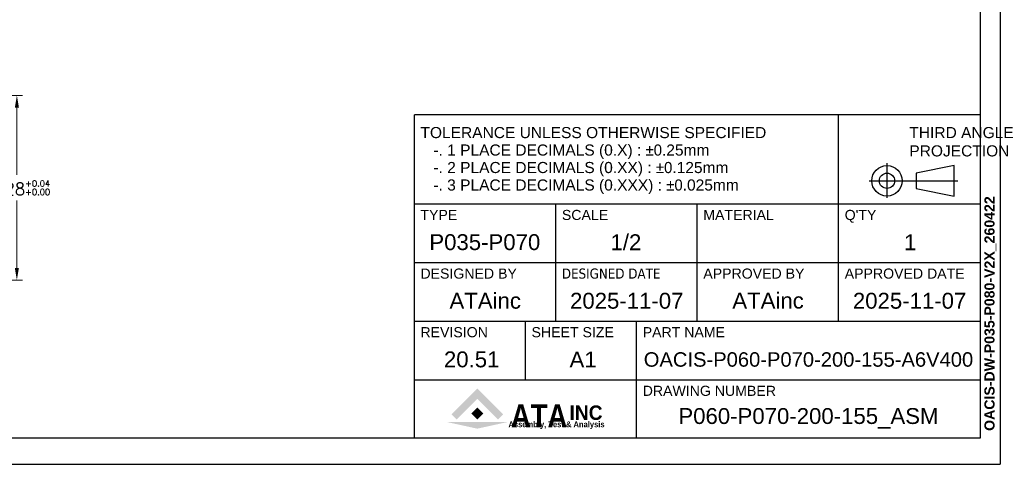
# Model space of a CAD drawing. Extents: x 18241 to 19925, y -4495 to -3297.
# Tile 7 of 24: x 19243 to 19925, y -4485 to -4177. Entities that reach past the tile are written whole.
import ezdxf
from ezdxf.enums import TextEntityAlignment as Align

# ---------------------------------------------------------------- set-up
doc = ezdxf.new("R2010")
doc.units = 0
doc.header["$LTSCALE"] = 25.4
doc.layers.get('0').update_dxf_attribs({"linetype": 'CONTINUOUS'})
doc.layers.get('Defpoints').update_dxf_attribs({"linetype": 'CONTINUOUS'})
doc.layers.add('ATA-DIM', color=252, linetype='CONTINUOUS', lineweight=25)
doc.layers.add('ATA-TEXT', color=7, linetype='CONTINUOUS', lineweight=25)
doc.styles.get("Standard").update_dxf_attribs({"font": 'simplex.shx'})
doc.styles.add('주 문자 (ISO)', font='arial.ttf')
doc.dimstyles.new('ata_A1', dxfattribs={"dimtxt": 4.2, "dimasz": 4.2, "dimexe": 2, "dimexo": 2, "dimgap": 2, "dimtad": 0, "dimtih": 1, "dimtoh": 1, "dimdec": 6, "dimdsep": 46, "dimtxsty": 'Standard', "dimcen": 0, "dimclrd": 252, "dimclre": 252, "dimclrt": 4, "dimadec": 6, "dimazin": 2, "dimtfac": 1, "dimtdec": 6, "dimtofl": 0, "dimtmove": 0, "dimatfit": 3, "dimfxl": 0, "dimtolj": 1, "dimtzin": 0, "dimlwd": 0, "dimlwe": 0, "dimarcsym": 0})

# ---------------------------------------------------------------- blocks, each defined once
blk = doc.blocks.new('*D15333')
at = {"layer": 'ATA-DIM', "color": 252, "lineweight": 0}
for p, q in [((19063.21, -4229.19), (19245.17, -4229.19)), ((19241.17, -4237.59), (19241.17, -4284.29)), ((19241.17, -4348.79), (19241.17, -4302.09)), ((19063.21, -4357.19), (19245.17, -4357.19))]:
    blk.add_line(p, q, dxfattribs=at)
at = {"layer": 'ATA-DIM', "color": 252}
for points in [[(19242.57, -4237.59), (19239.77, -4237.59), (19241.17, -4229.19)], [(19239.77, -4348.79), (19242.57, -4348.79), (19241.17, -4357.19)]]:
    blk.add_solid(points, dxfattribs=at)
at = {"layer": 'Defpoints', "color": 0}
for p in [(19059.21, -4229.19), (19059.21, -4357.19), (19241.17, -4357.19)]:
    blk.add_point(p, dxfattribs=at)
at = {"layer": 'ATA-DIM', "color": 4, "insert": (19241.17, -4293.19), "char_height": 8.4, "attachment_point": 5}
blk.add_mtext('%%C128{\\H0.5x;\\S+0.04^ +0.00;}', dxfattribs=at)
blk = doc.blocks.new('ata-Title-A1-002')
for color, points in [(176, [(14.63, 6.49), (12.84, 8.28), (21.79, 17.23), (30.75, 8.28), (28.96, 6.49), (21.79, 13.66)]), (30, [(21.79, 10.66), (23.88, 8.57), (21.79, 6.49), (19.71, 8.57)]), (9, [(32.34, 5.64), (21.79, 3.34), (11.25, 5.64)])]:
    blk.add_hatch(color=color).paths.add_polyline_path(points)
at = {"color": 253}
for p, q in [((0, 0), (0, 112)), ((196, 112), (0, 112)), ((147, 40.6), (147, 112)), ((196, 112), (196, 0)), ((0, 81.2), (196, 81.2)), ((49, 40.6), (49, 81.2)), ((98, 40.6), (98, 81.2)), ((0, 60.9), (196, 60.9)), ((0, 40.6), (196, 40.6)), ((38.5, 20.3), (38.5, 40.6)), ((77, 0), (77, 40.6)), ((0, 20.3), (196, 20.3)), ((196, 0), (0, 0))]:
    blk.add_line(p, q, dxfattribs=at)
for p, q in [((163.75, 95.32), (163.75, 83.26)), ((187.03, 94.45), (173.85, 91.82)), ((187.03, 83.91), (187.03, 94.45)), ((157.57, 89.18), (188.27, 89.18)), ((173.85, 91.82), (173.85, 86.55)), ((173.85, 86.55), (187.03, 83.91)), ((0, 81.2), (196, 81.2))]:
    blk.add_line(p, q)
for radius in [5.27, 2.64]:
    blk.add_circle((163.75, 89.18), radius)
at = {"char_height": 3.85, "attachment_point": 1, "style": '주 문자 (ISO)'}
for s, insert, line_spacing_factor in [('TOLERANCE UNLESS OTHERWISE SPECIFIED\\P   -. 1 PLACE DECIMALS (0.X) : {\\fAIGDT|b0|i0|c2|p2;`0}.25mm\\P   -. 2 PLACE DECIMALS (0.XX) : {\\fAIGDT|b0|i0|c2|p2;`0}.125mm \\P   -. 3 PLACE DECIMALS (0.XXX) : {\\fAIGDT|b0|i0|c2|p2;`0}.025mm', (2.11, 107.8), 0.942857), ('THIRD ANGLE\\PPROJECTION', (171.5, 107.8), 0.987884)]:
    blk.add_mtext(s, dxfattribs=dict(at, insert=insert, line_spacing_factor=line_spacing_factor))
at = {"char_height": 3.5, "attachment_point": 1, "style": '주 문자 (ISO)'}
for s, insert in [('TYPE', (2.1, 79.1)), ('SCALE', (51.11, 79.1)), ('MATERIAL', (100.1, 79.1)), ("Q'TY", (149.1, 79.1)), ('DESIGNED BY', (2.1, 58.8)), ('{\\fTahoma|b0|i0|c0|p34;DESIGNED \\fTahoma|b0|i0|c129|p34;DATE}', (51.1, 58.8)), ('APPROVED BY', (100.11, 58.8)), ('APPROVED DATE', (149.1, 58.8)), ('REVISION', (2.1, 38.5)), ('SHEET SIZE', (40.6, 38.5)), ('PART NAME', (79.11, 38.5)), ('DRAWING NUMBER', (79.11, 18.2))]:
    blk.add_mtext(s, dxfattribs=dict(at, insert=insert))
at = {"color": 176, "insert": (33.46, 3.77), "char_height": 8, "width": 37.1563, "attachment_point": 7, "line_spacing_factor": 0.5, "style": '주 문자 (ISO)'}
blk.add_mtext('{\\fArial|b1|i0|c0|p34;\\W0.85;ATA}', dxfattribs=at)
at = {"color": 9, "style": '주 문자 (ISO)'}
for s, insert, char_height, attachment_point in [('{\\fArial|b1|i0|c0|p34;\\W0.95;INC}', (53.76, 6.3), 5, 7), ('{\\fArial|b1|i0|c0|p34;\\W0.9;Assembly, Test & Analysis}', (49.25, 5.84), 2, 2)]:
    blk.add_mtext(s, dxfattribs=dict(at, insert=insert, char_height=char_height, attachment_point=attachment_point))
at = {"style": '주 문자 (ISO)'}
for tag, p in [('TYPE_001', (24.5, 67.9)), ('SCALE_001', (73.5, 67.9)), ('MATERIAL_001', (122.5, 67.9)), ('QTY_001', (171.5, 67.9)), ('DESIGNED_BY_001', (24.5, 47.6)), ('APPROVED_BY_001', (122.5, 47.64)), ('APPROVED_DATE_001', (171.5, 47.6)), ('REVISION_001', (19.25, 27.3)), ('SHEET_SIZE_001', (57.75, 27.3)), ('PART_NAME_001', (136.5, 27.3)), ('DRAWING_NUMBER_001', (136.5, 7))]:
    blk.add_attdef(tag, text='', height=5.5, dxfattribs=at).set_placement(p, align=Align.MIDDLE_CENTER)
at = {"color": 7, "style": '주 문자 (ISO)'}
blk.add_attdef('DESIGNED_DATE_001', text='', height=5.5, dxfattribs=at).set_placement((73.5, 47.6), align=Align.MIDDLE_CENTER)
blk = doc.blocks.new('ata-Border-A1-002')
at = {"color": 253, "ltscale": 0.5}
for p in [(841, 594), (0, 0)]:
    blk.add_line(p, (841, 0), dxfattribs=at)
for p, q in [((834, 585), (834, 9)), ((834, 9), (7, 9))]:
    blk.add_line(p, q)

msp = doc.modelspace()

# ---------------------------------------------------------------- block references
at = {"xscale": 2, "yscale": 2, "zscale": 2}
msp.add_blockref('ata-Border-A1-002', (18240.6270144, -4484.7060806), dxfattribs=at)
ref = msp.add_blockref('ata-Title-A1-002', (19516.6270144, -4466.7060806), dxfattribs=dict(xscale=2, yscale=2, zscale=2))
ref.add_attrib('SCALE_001', '1/2', (19652.5280144, -4336.4005806), dxfattribs={"height": 11, "style": '주 문자 (ISO)'})
ref.add_attrib('TYPE_001', 'P035-P070', (19526.9950144, -4336.3345806), dxfattribs={"height": 11, "style": '주 문자 (ISO)'})
ref.add_attrib('DESIGNED_BY_001', 'ATAinc', (19540.9540144, -4376.9180806), dxfattribs={"height": 11, "style": '주 문자 (ISO)'})
ref.add_attrib('DESIGNED_DATE_001', '2025-11-07', (19624.4945144, -4376.9345806), dxfattribs={"color": 7, "height": 11, "style": '주 문자 (ISO)'})
ref.add_attrib('APPROVED_BY_001', 'ATAinc', (19736.9540144, -4376.8425811), dxfattribs={"height": 11, "style": '주 문자 (ISO)'})
ref.add_attrib('APPROVED_DATE_001', '2025-11-07', (19820.4945144, -4376.9345806), dxfattribs={"height": 11, "style": '주 문자 (ISO)'})
ref.add_attrib('PART_NAME_001', 'OACIS-P060-P070-200-155-A6V400', (19675.5820144, -4417.1060806), dxfattribs={"height": 10, "style": '주 문자 (ISO)'})
ref.add_attrib('DRAWING_NUMBER_001', 'P060-P070-200-155_ASM', (19699.5810144, -4456.7760806), dxfattribs={"height": 11, "style": '주 문자 (ISO)'})
ref.add_attrib('QTY_001', '1', (19855.9310144, -4336.4280806), dxfattribs={"height": 11, "style": '주 문자 (ISO)'})
ref.add_attrib('REVISION_001', '20.51', (19537.1035144, -4417.5345806), dxfattribs={"height": 11, "style": '주 문자 (ISO)'})
ref.add_attrib('SHEET_SIZE_001', 'A1', (19624.1465144, -4417.6280806), dxfattribs={"color": 7, "height": 11, "style": '주 문자 (ISO)'})

# ---------------------------------------------------------------- texts
at = {"layer": 'ATA-TEXT', "color": 7, "insert": (19911.6592166, -4461.5662808), "char_height": 3.5, "attachment_point": 1, "rotation": 90, "line_spacing_factor": 1.027748, "style": '주 문자 (ISO)'}
msp.add_mtext('{\\fArial|b1|i0|c129|p34;\\H2.00000x;OACIS-DW-P035-P080-V2X_260422}', dxfattribs=at)

# ---------------------------------------------------------------- dimensions: what is measured, and where the dimension line sits
at = {"layer": 'ATA-DIM'}
dim = msp.add_linear_dim(base=(19241.1704573, -4357.1857968), p1=(19059.2146576, -4229.1857968), p2=(19059.2146576, -4357.1857968), angle=89.9999999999, text='%%C<>{\\H0.5x;\\S+0.04^ +0.00;}', dimstyle='ata_A1', override={"dimscale": 2, "dimtp": 0.1, "dimtm": 0.1, "dimtfac": 0.71, "dimtdec": 2, "dimtolj": 0, "dimtzin": 8}, dxfattribs=at)
dim.commit()
dim.dimension.update_dxf_attribs({"geometry": '*D15333', "text_midpoint": (19241.1704573, -4293.1857968), "dimtype": 160})

doc.saveas('drawing.dxf')
